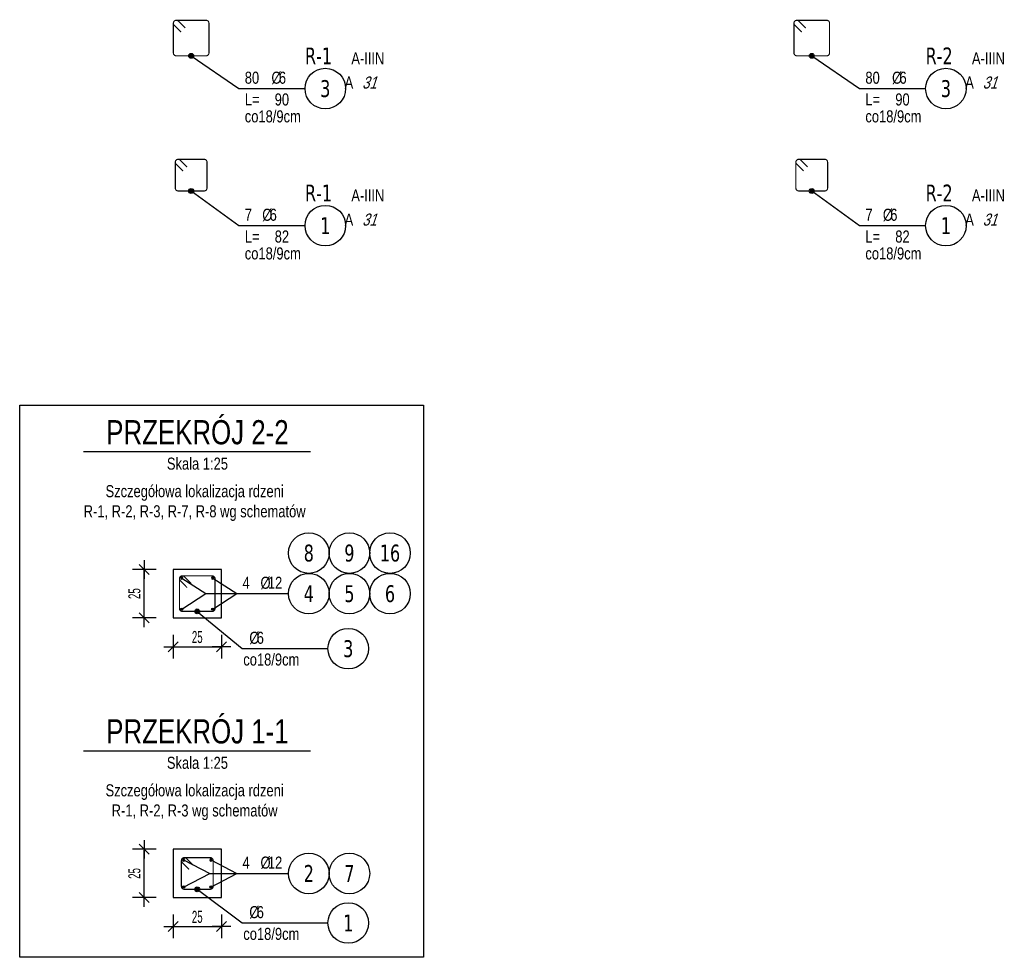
# Model space of a CAD drawing. Header units: millimetres. Extents: x 11988 to 14650, y -1596 to 604.
# Tile 1 of 38: x 12048 to 12557, y -1509 to -1024. Entities that reach past the tile are written whole.
import ezdxf
from ezdxf.enums import TextEntityAlignment as Align

# ---------------------------------------------------------------- set-up
doc = ezdxf.new("R2010")
doc.units = ezdxf.units.MM
doc.header["$LTSCALE"] = 10
for name, color, linetype in [('BA_wis', 2, 'Continuous'), ('BA_wym', 1, 'Continuous'), ('BZ_odn', 1, 'Continuous'), ('BZ_opi1', 7, 'Continuous'), ('BZ_opi2', 4, 'Continuous'), ('BZ_opi4', 53, 'Continuous'), ('BZ_P_prz', 4, 'Continuous'), ('BZ_P_strz', 3, 'Continuous'), ('BZ_sym', 7, 'Continuous'), ('BZ_txg', 3, 'Continuous'), ('BZ_txs', 2, 'Continuous'), ('BZ_wym', 1, 'Continuous')]:
    doc.layers.add(name, color=color, linetype=linetype)
doc.layers.add('BZ_obw', color=230, linetype='Continuous', plot=False)
doc.layers.add('BZ_pom', color=6, linetype='Continuous', plot=False)
doc.styles.add('BIKTBG', font='tahoma.ttf', dxfattribs={"width": 0.85})
doc.styles.add('BIKTG', font='bikromsw.shx', dxfattribs={"width": 0.85})
doc.styles.add('BIKTS', font='bikromsw.shx', dxfattribs={"width": 0.8})
doc.styles.add('BIKWYM', font='bikromsw.shx', dxfattribs={"width": 0.6})
doc.dimstyles.new('BA_KR_25_cm', dxfattribs={"dimscale": 0.25, "dimtxt": 25, "dimasz": 1.666667, "dimexe": 24, "dimexo": 0, "dimgap": 0, "dimtad": 0, "dimdec": 1, "dimrnd": 0.5, "dimzin": 9, "dimdsep": 46, "dimtxsty": 'BIKWYM', "dimblk": 'WYM-KR', "dimcen": 0, "dimdle": 20, "dimclrd": 256, "dimclre": 256, "dimclrt": 2, "dimadec": 0, "dimazin": 0, "dimtfac": 0.033333, "dimtdec": 1, "dimtmove": 0, "dimatfit": 3, "dimldrblk": 'WYM-KR', "dimfxl": 25, "dimfxlon": 1, "dimtvp": 0.8, "dimtolj": 1, "dimarcsym": 0})
doc.dimstyles.new('BZ_KP_25', dxfattribs={"dimscale": 2.5, "dimtxt": 25, "dimasz": 1.666667, "dimexe": 24, "dimexo": 0, "dimgap": 0, "dimtad": 0, "dimdec": 1, "dimrnd": 0.5, "dimzin": 9, "dimdsep": 46, "dimtxsty": 'BIKWYM', "dimblk": 'WYM-KR', "dimblk1": 'WYM-KP', "dimblk2": 'WYM-KP', "dimsah": 1, "dimcen": 0, "dimdle": 20, "dimclrd": 256, "dimclre": 256, "dimclrt": 7, "dimadec": 0, "dimazin": 0, "dimtfac": 0.033333, "dimtdec": 1, "dimtmove": 0, "dimatfit": 3, "dimldrblk": 'WYM-KP', "dimfxl": 1, "dimtvp": 0.8, "dimtolj": 1, "dimarcsym": 0})
doc.dimstyles.new('BZ_KP_25_cm', dxfattribs={"dimscale": 0.25, "dimtxt": 25, "dimasz": 1.666667, "dimexe": 24, "dimexo": 0, "dimgap": 0, "dimtad": 0, "dimdec": 1, "dimrnd": 0.5, "dimzin": 9, "dimdsep": 46, "dimtxsty": 'BIKWYM', "dimblk": 'WYM-KR', "dimblk1": 'WYM-KP', "dimblk2": 'WYM-KP', "dimsah": 1, "dimcen": 0, "dimdle": 20, "dimclrd": 256, "dimclre": 256, "dimclrt": 7, "dimadec": 0, "dimazin": 0, "dimtfac": 0.033333, "dimtdec": 1, "dimtmove": 0, "dimatfit": 3, "dimldrblk": 'WYM-KP', "dimfxl": 1, "dimtvp": 0.8, "dimtolj": 1, "dimarcsym": 0})

# ---------------------------------------------------------------- blocks, each defined once
blk = doc.blocks.new('eoprz')
blk = doc.blocks.new('WYM-KR')
at = {"color": 7, "linetype": 'ByBlock'}
blk.add_line((6.24, 6.24), (-6.24, -6.24), dxfattribs=at)
at = {"linetype": 'ByBlock'}
blk.add_line((11.52, 0), (-11.52, 0), dxfattribs=at)
blk = doc.blocks.new('*D32')
at = {"layer": 'BA_wym', "lineweight": -2}
for p, q in [((12118.11, -1308.37), (12105.86, -1308.37)), ((12111.86, -1332.95), (12111.86, -1308.79)), ((12118.11, -1333.37), (12105.86, -1333.37))]:
    blk.add_line(p, q, dxfattribs=at)
at = {"layer": 'Defpoints', "color": 0}
for p in [(12111.86, -1308.37), (12126.86, -1308.37), (12126.86, -1333.37)]:
    blk.add_point(p, dxfattribs=at)
at = {"layer": 'BA_wym', "lineweight": -2, "xscale": 0.4166666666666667, "yscale": 0.4166666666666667, "zscale": 0.4166666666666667}
for p, rotation in [((12111.86, -1308.37), 90), ((12111.86, -1333.37), 270)]:
    blk.add_blockref('WYM-KR', p, dxfattribs=dict(at, rotation=rotation))
at = {"layer": 'BA_wym', "color": 2, "insert": (12106.86, -1320.87), "char_height": 6.25, "attachment_point": 5, "rotation": 90, "style": 'BIKWYM'}
blk.add_mtext('\\A1;25', dxfattribs=at)
blk = doc.blocks.new('*D33')
at = {"layer": 'BA_wym', "lineweight": -2}
for p, q in [((12126.86, -1342.12), (12126.86, -1354.37)), ((12151.86, -1342.12), (12151.86, -1354.37)), ((12127.27, -1348.37), (12151.44, -1348.37))]:
    blk.add_line(p, q, dxfattribs=at)
at = {"layer": 'Defpoints', "color": 0}
for p in [(12126.86, -1333.37), (12151.86, -1333.37), (12151.86, -1348.37)]:
    blk.add_point(p, dxfattribs=at)
at = {"layer": 'BA_wym', "lineweight": -2, "xscale": 0.4166666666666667, "yscale": 0.4166666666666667, "zscale": 0.4166666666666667, "rotation": 180}
blk.add_blockref('WYM-KR', (12126.86, -1348.37), dxfattribs=at)
at = {"layer": 'BA_wym', "lineweight": -2, "xscale": 0.4166666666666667, "yscale": 0.4166666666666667, "zscale": 0.4166666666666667}
blk.add_blockref('WYM-KR', (12151.86, -1348.37), dxfattribs=at)
at = {"layer": 'BA_wym', "color": 2, "insert": (12139.36, -1343.37), "char_height": 6.25, "attachment_point": 5, "style": 'BIKWYM'}
blk.add_mtext('\\A1;25', dxfattribs=at)
blk = doc.blocks.new('PRET3')
blk.add_hatch(color=0).paths.add_polyline_path([(0.5, 0, 1), (-0.5, 0, 1)])
at = {"color": 0}
blk.add_circle((0, 0), 0.5, dxfattribs=at)
blk = doc.blocks.new('WYM-KP')
blk.add_hatch(color=256).paths.add_polyline_path([(3, 0, 1), (-3, 0, 1)])
blk.add_circle((0, 0), 3)
blk = doc.blocks.new('bik_BlkOpPretU', base_point=(1570.94, 615.52))
at = {"layer": 'BZ_opi2', "style": 'BIKTBG', "width": 0.8}
blk.add_attdef('NUMER', text='', height=8.75, dxfattribs=at).set_placement((1514.25, 615.52), align=Align.MIDDLE_CENTER)
at = {"layer": 'BZ_opi4', "style": 'BIKTS', "width": 0.8}
for tag, p in [('SZTUK', (1529.75, 618.02)), ('PRZEDR_FI', (1538.8, 618.02)), ('PRZEKROJ', (1542.61, 618.02)), ('PRZEDR_L', (1529.75, 606.77)), ('DLUGOSC', (1545.23, 606.77)), ('UWAGA', (1529.75, 598.02))]:
    blk.add_attdef(tag, p, '', height=6.25, dxfattribs=at)
at = {"layer": 'BZ_pom', "width": 0.8}
for tag, p, height, style in [('POZYCJA', (1524.75, 628.02), 8.75, 'BIKTBG'), ('GATUNEK', (1483.8, 628.02), 6.25, 'BIKTS'), ('METODA_L', (1489.99, 615.52), 6.25, 'BIKTS')]:
    blk.add_attdef(tag, p, '', height=height, dxfattribs=dict(at, style=style))
at = {"layer": 'BZ_wym', "width": 0.8}
for tag, p, height, style, flags in [('PRZEDR_NR', (1529.75, 588.65), 8.75, 'BIKTBG', 1), ('PRZEDR_SZT', (1529.75, 579.27), 6.25, 'BIKTS', 1), ('TYP_PRETA', (1529.75, 569.9), 6.25, 'BIKTS', 3), ('EURO_KOD', (1529.75, 560.52), 6.25, 'BIKTS', 3), ('EURO_KOD_SEGMENTY', (1544.75, 560.52), 6.25, 'BIKTS', 3), ('HAK_1', (1529.75, 551.15), 6.25, 'BIKTS', 3), ('HAK_2', (1529.75, 541.77), 6.25, 'BIKTS', 3), ('ID', (1529.75, 532.4), 6.25, 'BIKTS', 3), ('ID_C', (1529.75, 523.02), 6.25, 'BIKTS', 3), ('b_atr_0', (1529.75, 513.65), 6.25, 'BIKTS', 3)]:
    blk.add_attdef(tag, p, '', height=height, dxfattribs=dict(at, style=style, flags=flags))
blk = doc.blocks.new('*D34')
at = {"layer": 'BA_wym', "lineweight": -2}
for p, q in [((12118.11, -1453.15), (12105.86, -1453.15)), ((12111.86, -1477.73), (12111.86, -1453.57)), ((12118.11, -1478.15), (12105.86, -1478.15))]:
    blk.add_line(p, q, dxfattribs=at)
at = {"layer": 'Defpoints', "color": 0}
for p in [(12111.86, -1453.15), (12126.86, -1453.15), (12126.86, -1478.15)]:
    blk.add_point(p, dxfattribs=at)
at = {"layer": 'BA_wym', "lineweight": -2, "xscale": 0.4166666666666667, "yscale": 0.4166666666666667, "zscale": 0.4166666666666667}
for p, rotation in [((12111.86, -1453.15), 90), ((12111.86, -1478.15), 270)]:
    blk.add_blockref('WYM-KR', p, dxfattribs=dict(at, rotation=rotation))
at = {"layer": 'BA_wym', "color": 2, "insert": (12106.86, -1465.65), "char_height": 6.25, "attachment_point": 5, "rotation": 90, "style": 'BIKWYM'}
blk.add_mtext('\\A1;25', dxfattribs=at)
blk = doc.blocks.new('*D35')
at = {"layer": 'BA_wym', "lineweight": -2}
for p, q in [((12126.86, -1486.9), (12126.86, -1499.15)), ((12151.86, -1486.9), (12151.86, -1499.15)), ((12127.27, -1493.15), (12151.44, -1493.15))]:
    blk.add_line(p, q, dxfattribs=at)
at = {"layer": 'Defpoints', "color": 0}
for p in [(12126.86, -1478.15), (12151.86, -1478.15), (12151.86, -1493.15)]:
    blk.add_point(p, dxfattribs=at)
at = {"layer": 'BA_wym', "lineweight": -2, "xscale": 0.4166666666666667, "yscale": 0.4166666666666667, "zscale": 0.4166666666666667, "rotation": 180}
blk.add_blockref('WYM-KR', (12126.86, -1493.15), dxfattribs=at)
at = {"layer": 'BA_wym', "lineweight": -2, "xscale": 0.4166666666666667, "yscale": 0.4166666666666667, "zscale": 0.4166666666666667}
blk.add_blockref('WYM-KR', (12151.86, -1493.15), dxfattribs=at)
at = {"layer": 'BA_wym', "color": 2, "insert": (12139.36, -1488.15), "char_height": 6.25, "attachment_point": 5, "style": 'BIKWYM'}
blk.add_mtext('\\A1;25', dxfattribs=at)
blk = doc.blocks.new('bik_BlkOpPret', base_point=(608.5, -87.83))
at = {"layer": 'BZ_opi1', "style": 'BIKTS', "width": 0.8}
for tag, p in [('SZTUK', (567.31, -85.33)), ('PRZEDR_FI', (581.12, -85.33)), ('PRZEKROJ', (584.93, -85.33)), ('PRZEDR_L', (567.31, -96.58)), ('DLUGOSC', (582.78, -96.58)), ('UWAGA', (567.31, -105.33))]:
    blk.add_attdef(tag, p, '', height=6.25, dxfattribs=at)
at = {"layer": 'BZ_opi2', "style": 'BIKTBG', "width": 0.8}
blk.add_attdef('NUMER', text='', height=8.75, dxfattribs=at).set_placement((551.81, -87.83), align=Align.MIDDLE_CENTER)
at = {"layer": 'BZ_pom', "width": 0.8}
for tag, p, height, style in [('GATUNEK', (526.97, -75.33), 6.25, 'BIKTS'), ('POZYCJA', (562.31, -75.33), 8.75, 'BIKTBG'), ('METODA_L', (520.17, -87.83), 6.25, 'BIKTS'), ('EURO_KOD', (529.45, -87.83), 6.25, 'BIKTS')]:
    blk.add_attdef(tag, p, '', height=height, dxfattribs=dict(at, style=style))
at = {"layer": 'BZ_wym', "width": 0.8}
for tag, p, height, style, flags in [('PRZEDR_NR', (567.31, -114.71), 8.75, 'BIKTBG', 1), ('PRZEDR_SZT', (567.31, -124.08), 6.25, 'BIKTS', 1), ('TYP_PRETA', (567.31, -133.46), 6.25, 'BIKTS', 3), ('EURO_KOD_SEGMENTY', (580.88, -142.83), 6.25, 'BIKTS', 3), ('HAK_1', (567.31, -152.21), 6.25, 'BIKTS', 3), ('HAK_2', (567.31, -161.58), 6.25, 'BIKTS', 3), ('ID', (567.31, -170.96), 6.25, 'BIKTS', 3), ('ID_C', (567.31, -180.33), 6.25, 'BIKTS', 3), ('b_atr_0', (567.31, -189.71), 6.25, 'BIKTS', 3)]:
    blk.add_attdef(tag, p, '', height=height, dxfattribs=dict(at, style=style, flags=flags))

msp = doc.modelspace()

# ---------------------------------------------------------------- linework, layer by layer
at = {"layer": 'BA_wis'}
for points in [[(12126.86, -1308.37), (12126.86, -1333.37), (12151.86, -1333.37), (12151.86, -1308.37), (12126.86, -1308.37)], [(12126.86, -1453.15), (12126.86, -1478.15), (12151.86, -1478.15), (12151.86, -1453.15), (12126.86, -1453.15)]]:
    msp.add_lwpolyline(points, dxfattribs=at)
at = {"layer": 'BZ_obw'}
msp.add_lwpolyline([(12047.51, -1223.38), (12256.42, -1223.38), (12256.42, -1509.03), (12047.51, -1509.03)], close=True, dxfattribs=at)
at = {"layer": 'BZ_odn'}
for centre in [(12205.6, -1059.56), (12526.63, -1059.56), (12205.6, -1130.48), (12526.63, -1130.48)]:
    msp.add_circle(centre, 10.5, dxfattribs=at)
at = {"layer": 'BZ_odn', "color": 252}
for centre in [(12197.06, -1299.87), (12218.06, -1299.87), (12239.06, -1299.87), (12197.06, -1320.87), (12218.06, -1320.87), (12239.06, -1320.87), (12217.48, -1349.34), (12197.06, -1465.65), (12218.06, -1465.65), (12217.48, -1491.28)]:
    msp.add_circle(centre, 10.5, dxfattribs=at)
at = {"layer": 'BZ_P_strz', "const_width": 0.6}
for points in [[(12133.09, -1028.19), (12129.56, -1024.66, 0.668179), (12127, -1025.72), (12127, -1041.12, 0.414214), (12128.5, -1042.62), (12143.9, -1042.62, 0.414214), (12145.4, -1041.12), (12145.4, -1025.72, 0.414214), (12143.9, -1024.22), (12128.5, -1024.22, 0.668179), (12127.43, -1026.78), (12130.97, -1030.32)], [(12454.12, -1028.19), (12450.58, -1024.66, 0.668179), (12448.02, -1025.72), (12448.02, -1041.12, 0.414214), (12449.52, -1042.62), (12464.92, -1042.62, 0.414214), (12466.42, -1041.12), (12466.42, -1025.72, 0.414214), (12464.92, -1024.22), (12449.52, -1024.22, 0.668179), (12448.46, -1026.78), (12452, -1030.32)], [(12134.09, -1100.12), (12130.56, -1096.58, 0.668179), (12128, -1097.64), (12128, -1111.04, 0.414214), (12129.5, -1112.54), (12142.9, -1112.54, 0.414214), (12144.4, -1111.04), (12144.4, -1097.64, 0.414214), (12142.9, -1096.14), (12129.5, -1096.14, 0.668179), (12128.43, -1098.7), (12131.97, -1102.24)], [(12455.12, -1100.12), (12451.58, -1096.58, 0.668179), (12449.02, -1097.64), (12449.02, -1111.04, 0.414214), (12450.52, -1112.54), (12463.92, -1112.54, 0.414214), (12465.42, -1111.04), (12465.42, -1097.64, 0.414214), (12463.92, -1096.14), (12450.52, -1096.14, 0.668179), (12449.46, -1098.7), (12453, -1102.24)], [(12136.25, -1315.65), (12132.72, -1312.11, 0.668179), (12130.16, -1313.17), (12130.16, -1328.57, 0.414214), (12131.66, -1330.07), (12147.06, -1330.07, 0.414214), (12148.56, -1328.57), (12148.56, -1313.17, 0.414214), (12147.06, -1311.67), (12131.66, -1311.67, 0.668179), (12130.6, -1314.23), (12134.13, -1317.77)], [(12137.25, -1461.43), (12133.72, -1457.89, 0.668179), (12131.16, -1458.95), (12131.16, -1472.35, 0.414214), (12132.66, -1473.85), (12146.06, -1473.85, 0.414214), (12147.56, -1472.35), (12147.56, -1458.95, 0.414214), (12146.06, -1457.45), (12132.66, -1457.45, 0.668179), (12131.6, -1460.01), (12135.13, -1463.55)]]:
    msp.add_lwpolyline(points, format="xyb", dxfattribs=at)
at = {"layer": 'BZ_txg'}
for points in [[(12080.43, -1247.36), (12197.99, -1247.36)], [(12080.43, -1402.14), (12197.99, -1402.14)]]:
    msp.add_lwpolyline(points, dxfattribs=at)

# ---------------------------------------------------------------- block references
ref = msp.add_blockref('bik_BlkOpPret', (12160.82, -1059.56))
ref.add_attrib('NUMER', '3', dxfattribs={"layer": 'BZ_opi2', "height": 8.75, "style": 'BIKTBG', "width": 0.8}).set_placement((12205.6, -1059.56), align=Align.MIDDLE_CENTER)
ref.add_attrib('POZYCJA', 'R-1', (12195.1, -1047.06), dxfattribs={"layer": 'BZ_pom', "height": 8.75, "style": 'BIKTBG', "width": 0.8})
ref.add_attrib('SZTUK', '80', (12163.94, -1057.06), dxfattribs={"layer": 'BZ_opi1', "height": 6.25, "style": 'BIKTS', "width": 0.8})
ref.add_attrib('GATUNEK', 'A-IIIN', (12219.05, -1047.06), dxfattribs={"layer": 'BZ_pom', "height": 6.25, "style": 'BIKTS', "width": 0.8})
ref.add_attrib('PRZEKROJ', '6', (12181.56, -1057.06), dxfattribs={"layer": 'BZ_opi1', "height": 6.25, "style": 'BIKTS', "width": 0.8})
ref.add_attrib('DLUGOSC', '90', (12179.42, -1068.31), dxfattribs={"layer": 'BZ_opi1', "height": 6.25, "style": 'BIKTS', "width": 0.8})
ref.add_attrib('UWAGA', 'co18/9cm', (12163.94, -1077.06), dxfattribs={"layer": 'BZ_opi1', "height": 6.25, "style": 'BIKTS', "width": 0.8})
ref.add_attrib('METODA_L', 'A', (12215.58, -1059.56), dxfattribs={"layer": 'BZ_pom', "height": 6.25, "style": 'BIKTS', "width": 0.8})
ref.add_attrib('PRZEDR_FI', '%%c', (12177.75, -1057.06), dxfattribs={"layer": 'BZ_opi1', "height": 6.25, "style": 'BIKTS', "width": 0.8})
ref.add_attrib('PRZEDR_L', 'L=', (12163.94, -1068.31), dxfattribs={"layer": 'BZ_opi1', "height": 6.25, "style": 'BIKTS', "width": 0.8})
ref.add_attrib('EURO_KOD', '31', (12224.63, -1059.56), dxfattribs={"layer": 'BZ_pom', "height": 6.25, "style": 'BIKTS', "oblique": 18, "width": 0.8})
ref = msp.add_blockref('bik_BlkOpPret', (12481.84, -1059.56))
ref.add_attrib('NUMER', '3', dxfattribs={"layer": 'BZ_opi2', "height": 8.75, "style": 'BIKTBG', "width": 0.8}).set_placement((12526.63, -1059.56), align=Align.MIDDLE_CENTER)
ref.add_attrib('POZYCJA', 'R-2', (12516.13, -1047.06), dxfattribs={"layer": 'BZ_pom', "height": 8.75, "style": 'BIKTBG', "width": 0.8})
ref.add_attrib('SZTUK', '80', (12484.97, -1057.06), dxfattribs={"layer": 'BZ_opi1', "height": 6.25, "style": 'BIKTS', "width": 0.8})
ref.add_attrib('GATUNEK', 'A-IIIN', (12540.08, -1047.06), dxfattribs={"layer": 'BZ_pom', "height": 6.25, "style": 'BIKTS', "width": 0.8})
ref.add_attrib('PRZEKROJ', '6', (12502.59, -1057.06), dxfattribs={"layer": 'BZ_opi1', "height": 6.25, "style": 'BIKTS', "width": 0.8})
ref.add_attrib('DLUGOSC', '90', (12500.44, -1068.31), dxfattribs={"layer": 'BZ_opi1', "height": 6.25, "style": 'BIKTS', "width": 0.8})
ref.add_attrib('UWAGA', 'co18/9cm', (12484.97, -1077.06), dxfattribs={"layer": 'BZ_opi1', "height": 6.25, "style": 'BIKTS', "width": 0.8})
ref.add_attrib('METODA_L', 'A', (12536.61, -1059.56), dxfattribs={"layer": 'BZ_pom', "height": 6.25, "style": 'BIKTS', "width": 0.8})
ref.add_attrib('PRZEDR_FI', '%%c', (12498.78, -1057.06), dxfattribs={"layer": 'BZ_opi1', "height": 6.25, "style": 'BIKTS', "width": 0.8})
ref.add_attrib('PRZEDR_L', 'L=', (12484.97, -1068.31), dxfattribs={"layer": 'BZ_opi1', "height": 6.25, "style": 'BIKTS', "width": 0.8})
ref.add_attrib('EURO_KOD', '31', (12545.65, -1059.56), dxfattribs={"layer": 'BZ_pom', "height": 6.25, "style": 'BIKTS', "oblique": 18, "width": 0.8})
ref = msp.add_blockref('bik_BlkOpPret', (12160.82, -1130.48))
ref.add_attrib('NUMER', '1', dxfattribs={"layer": 'BZ_opi2', "height": 8.75, "style": 'BIKTBG', "width": 0.8}).set_placement((12205.6, -1130.48), align=Align.MIDDLE_CENTER)
ref.add_attrib('POZYCJA', 'R-1', (12195.1, -1117.98), dxfattribs={"layer": 'BZ_pom', "height": 8.75, "style": 'BIKTBG', "width": 0.8})
ref.add_attrib('SZTUK', '7', (12163.94, -1127.98), dxfattribs={"layer": 'BZ_opi1', "height": 6.25, "style": 'BIKTS', "width": 0.8})
ref.add_attrib('GATUNEK', 'A-IIIN', (12219.05, -1117.98), dxfattribs={"layer": 'BZ_pom', "height": 6.25, "style": 'BIKTS', "width": 0.8})
ref.add_attrib('PRZEKROJ', '6', (12176.8, -1127.98), dxfattribs={"layer": 'BZ_opi1', "height": 6.25, "style": 'BIKTS', "width": 0.8})
ref.add_attrib('DLUGOSC', '82', (12179.42, -1139.23), dxfattribs={"layer": 'BZ_opi1', "height": 6.25, "style": 'BIKTS', "width": 0.8})
ref.add_attrib('UWAGA', 'co18/9cm', (12163.94, -1147.98), dxfattribs={"layer": 'BZ_opi1', "height": 6.25, "style": 'BIKTS', "width": 0.8})
ref.add_attrib('METODA_L', 'A', (12215.58, -1130.48), dxfattribs={"layer": 'BZ_pom', "height": 6.25, "style": 'BIKTS', "width": 0.8})
ref.add_attrib('PRZEDR_FI', '%%c', (12172.99, -1127.98), dxfattribs={"layer": 'BZ_opi1', "height": 6.25, "style": 'BIKTS', "width": 0.8})
ref.add_attrib('PRZEDR_L', 'L=', (12163.94, -1139.23), dxfattribs={"layer": 'BZ_opi1', "height": 6.25, "style": 'BIKTS', "width": 0.8})
ref.add_attrib('EURO_KOD', '31', (12224.63, -1130.48), dxfattribs={"layer": 'BZ_pom', "height": 6.25, "style": 'BIKTS', "oblique": 18, "width": 0.8})
ref = msp.add_blockref('bik_BlkOpPret', (12481.84, -1130.48))
ref.add_attrib('NUMER', '1', dxfattribs={"layer": 'BZ_opi2', "height": 8.75, "style": 'BIKTBG', "width": 0.8}).set_placement((12526.63, -1130.48), align=Align.MIDDLE_CENTER)
ref.add_attrib('POZYCJA', 'R-2', (12516.13, -1117.98), dxfattribs={"layer": 'BZ_pom', "height": 8.75, "style": 'BIKTBG', "width": 0.8})
ref.add_attrib('SZTUK', '7', (12484.97, -1127.98), dxfattribs={"layer": 'BZ_opi1', "height": 6.25, "style": 'BIKTS', "width": 0.8})
ref.add_attrib('GATUNEK', 'A-IIIN', (12540.08, -1117.98), dxfattribs={"layer": 'BZ_pom', "height": 6.25, "style": 'BIKTS', "width": 0.8})
ref.add_attrib('PRZEKROJ', '6', (12497.83, -1127.98), dxfattribs={"layer": 'BZ_opi1', "height": 6.25, "style": 'BIKTS', "width": 0.8})
ref.add_attrib('DLUGOSC', '82', (12500.44, -1139.23), dxfattribs={"layer": 'BZ_opi1', "height": 6.25, "style": 'BIKTS', "width": 0.8})
ref.add_attrib('UWAGA', 'co18/9cm', (12484.97, -1147.98), dxfattribs={"layer": 'BZ_opi1', "height": 6.25, "style": 'BIKTS', "width": 0.8})
ref.add_attrib('METODA_L', 'A', (12536.61, -1130.48), dxfattribs={"layer": 'BZ_pom', "height": 6.25, "style": 'BIKTS', "width": 0.8})
ref.add_attrib('PRZEDR_FI', '%%c', (12494.02, -1127.98), dxfattribs={"layer": 'BZ_opi1', "height": 6.25, "style": 'BIKTS', "width": 0.8})
ref.add_attrib('PRZEDR_L', 'L=', (12484.97, -1139.23), dxfattribs={"layer": 'BZ_opi1', "height": 6.25, "style": 'BIKTS', "width": 0.8})
ref.add_attrib('EURO_KOD', '31', (12545.65, -1130.48), dxfattribs={"layer": 'BZ_pom', "height": 6.25, "style": 'BIKTS', "oblique": 18, "width": 0.8})
ref = msp.add_blockref('bik_BlkOpPretU', (12159.66, -1299.87), dxfattribs=dict(xscale=0.1, yscale=0.1, zscale=0.1))
ref.add_attrib('NUMER', '8', dxfattribs={"layer": 'BZ_opi2', "height": 8.75, "style": 'BIKTBG', "width": 0.8}).set_placement((12197.06, -1299.87), align=Align.MIDDLE_CENTER)
ref = msp.add_blockref('bik_BlkOpPretU', (12180.66, -1299.87), dxfattribs=dict(xscale=0.1, yscale=0.1, zscale=0.1))
ref.add_attrib('NUMER', '9', dxfattribs={"layer": 'BZ_opi2', "height": 8.75, "style": 'BIKTBG', "width": 0.8}).set_placement((12218.06, -1299.87), align=Align.MIDDLE_CENTER)
ref = msp.add_blockref('bik_BlkOpPretU', (12201.66, -1299.87), dxfattribs=dict(xscale=0.1, yscale=0.1, zscale=0.1))
ref.add_attrib('NUMER', '16', dxfattribs={"layer": 'BZ_opi2', "height": 8.75, "style": 'BIKTBG', "width": 0.8}).set_placement((12239.06, -1299.87), align=Align.MIDDLE_CENTER)
ref = msp.add_blockref('bik_BlkOpPretU', (12159.66, -1320.87), dxfattribs=dict(xscale=0.1, yscale=0.1, zscale=0.1))
ref.add_attrib('NUMER', '4', dxfattribs={"layer": 'BZ_opi2', "height": 8.75, "style": 'BIKTBG', "width": 0.8}).set_placement((12197.06, -1320.87), align=Align.MIDDLE_CENTER)
ref.add_attrib('SZTUK', '4', (12162.78, -1318.37), dxfattribs={"layer": 'BZ_opi4', "height": 6.25, "style": 'BIKTS', "width": 0.8})
ref.add_attrib('PRZEKROJ', '12', (12175.88, -1318.37), dxfattribs={"layer": 'BZ_opi4', "height": 6.25, "style": 'BIKTS', "width": 0.8})
ref.add_attrib('PRZEDR_FI', '%%c', (12172.07, -1318.37), dxfattribs={"layer": 'BZ_opi4', "height": 6.25, "style": 'BIKTS', "width": 0.8})
ref = msp.add_blockref('bik_BlkOpPretU', (12180.66, -1320.87), dxfattribs=dict(xscale=0.1, yscale=0.1, zscale=0.1))
ref.add_attrib('NUMER', '5', dxfattribs={"layer": 'BZ_opi2', "height": 8.75, "style": 'BIKTBG', "width": 0.8}).set_placement((12218.06, -1320.87), align=Align.MIDDLE_CENTER)
ref = msp.add_blockref('bik_BlkOpPretU', (12201.66, -1320.87), dxfattribs=dict(xscale=0.1, yscale=0.1, zscale=0.1))
ref.add_attrib('NUMER', '6', dxfattribs={"layer": 'BZ_opi2', "height": 8.75, "style": 'BIKTBG', "width": 0.8}).set_placement((12239.06, -1320.87), align=Align.MIDDLE_CENTER)
ref = msp.add_blockref('bik_BlkOpPretU', (12158.17, -1349.34))
ref.add_attrib('NUMER', '3', dxfattribs={"layer": 'BZ_opi2', "height": 8.75, "style": 'BIKTBG', "width": 0.8}).set_placement((12217.48, -1349.34), align=Align.MIDDLE_CENTER)
ref.add_attrib('PRZEKROJ', '6', (12170.11, -1346.84), dxfattribs={"layer": 'BZ_opi4', "height": 6.25, "style": 'BIKTS', "width": 0.8})
ref.add_attrib('UWAGA', 'co18/9cm', (12163.17, -1358.09), dxfattribs={"layer": 'BZ_opi4', "height": 6.25, "style": 'BIKTS', "width": 0.8})
ref.add_attrib('PRZEDR_FI', '%%c', (12166.3, -1346.84), dxfattribs={"layer": 'BZ_opi4', "height": 6.25, "style": 'BIKTS', "width": 0.8})
ref = msp.add_blockref('bik_BlkOpPretU', (12159.66, -1465.65), dxfattribs=dict(xscale=0.1, yscale=0.1, zscale=0.1))
ref.add_attrib('NUMER', '2', dxfattribs={"layer": 'BZ_opi2', "height": 8.75, "style": 'BIKTBG', "width": 0.8}).set_placement((12197.06, -1465.65), align=Align.MIDDLE_CENTER)
ref.add_attrib('SZTUK', '4', (12162.78, -1463.15), dxfattribs={"layer": 'BZ_opi4', "height": 6.25, "style": 'BIKTS', "width": 0.8})
ref.add_attrib('PRZEKROJ', '12', (12175.88, -1463.15), dxfattribs={"layer": 'BZ_opi4', "height": 6.25, "style": 'BIKTS', "width": 0.8})
ref.add_attrib('PRZEDR_FI', '%%c', (12172.07, -1463.15), dxfattribs={"layer": 'BZ_opi4', "height": 6.25, "style": 'BIKTS', "width": 0.8})
ref = msp.add_blockref('bik_BlkOpPretU', (12180.66, -1465.65), dxfattribs=dict(xscale=0.1, yscale=0.1, zscale=0.1))
ref.add_attrib('NUMER', '7', dxfattribs={"layer": 'BZ_opi2', "height": 8.75, "style": 'BIKTBG', "width": 0.8}).set_placement((12218.06, -1465.65), align=Align.MIDDLE_CENTER)
ref = msp.add_blockref('bik_BlkOpPretU', (12158.17, -1491.28))
ref.add_attrib('NUMER', '1', dxfattribs={"layer": 'BZ_opi2', "height": 8.75, "style": 'BIKTBG', "width": 0.8}).set_placement((12217.48, -1491.28), align=Align.MIDDLE_CENTER)
ref.add_attrib('PRZEKROJ', '6', (12170.11, -1488.78), dxfattribs={"layer": 'BZ_opi4', "height": 6.25, "style": 'BIKTS', "width": 0.8})
ref.add_attrib('UWAGA', 'co18/9cm', (12163.17, -1500.03), dxfattribs={"layer": 'BZ_opi4', "height": 6.25, "style": 'BIKTS', "width": 0.8})
ref.add_attrib('PRZEDR_FI', '%%c', (12166.3, -1488.78), dxfattribs={"layer": 'BZ_opi4', "height": 6.25, "style": 'BIKTS', "width": 0.8})
at = {"layer": 'BZ_P_prz', "xscale": -1.2, "yscale": 1.199999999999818, "zscale": 1.2, "rotation": 180}
for p in [(12131.32, -1312.83), (12147.39, -1312.83), (12132.32, -1458.61), (12146.39, -1458.61)]:
    msp.add_blockref('PRET3', p, dxfattribs=at)
at = {"layer": 'BZ_P_prz', "xscale": 1.2, "yscale": 1.2, "zscale": 1.2}
for p in [(12131.32, -1328.91), (12147.39, -1328.91), (12132.32, -1472.69), (12146.39, -1472.69)]:
    msp.add_blockref('PRET3', p, dxfattribs=at)
at = {"layer": 'BZ_sym'}
ref = msp.add_blockref('eoprz', (12139.45, -1247.36), dxfattribs=dict(at, xscale=0.05, yscale=0.05, zscale=0.05))
ref.add_attrib('Nazwa', 'PRZEKRÓJ 2-2', dxfattribs={"layer": 'BZ_txg', "height": 12.5, "style": 'BIKTG', "width": 0.8}).set_placement((12139.45, -1237.36), align=Align.MIDDLE_CENTER)
ref.add_attrib('Skala', 'Skala 1:25', dxfattribs={"layer": 'BZ_txs', "height": 6.25, "style": 'BIKTS', "width": 0.8}).set_placement((12139.45, -1253.61), align=Align.MIDDLE_CENTER)
ref = msp.add_blockref('eoprz', (12139.45, -1402.14), dxfattribs=dict(at, xscale=0.05, yscale=0.05, zscale=0.05))
ref.add_attrib('Nazwa', 'PRZEKRÓJ 1-1', dxfattribs={"layer": 'BZ_txg', "height": 12.5, "style": 'BIKTG', "width": 0.8}).set_placement((12139.45, -1392.14), align=Align.MIDDLE_CENTER)
ref.add_attrib('Skala', 'Skala 1:25', dxfattribs={"layer": 'BZ_txs', "height": 6.25, "style": 'BIKTS', "width": 0.8}).set_placement((12139.45, -1408.39), align=Align.MIDDLE_CENTER)

# ---------------------------------------------------------------- texts
at = {"layer": 'BZ_txs', "char_height": 6.25, "width": 245.8549, "attachment_point": 1, "style": 'BIKTS'}
for s, insert in [('\\pxqc;{\\Fbikromsw.shx|c1;Szczegółowa lokalizacja rdzeni\\PR-1, R-2, R-3, R-7, R-8 wg schematów}', (12015.07, -1264.73)), ('\\pxqc;{\\Fbikromsw.shx|c1;Szczegółowa lokalizacja rdzeni\\PR-1, R-2, R-3 wg schematów}', (12015.07, -1419.51))]:
    msp.add_mtext(s, dxfattribs=dict(at, insert=insert))

# ---------------------------------------------------------------- dimensions: what is measured, and where the dimension line sits
at = {"layer": 'BA_wym'}
for base, p1, p2, picture, middle in [((12111.86, -1308.37), (12126.86, -1333.37), (12126.86, -1308.37), '*D32', (12106.86, -1320.87)), ((12111.86, -1453.15), (12126.86, -1478.15), (12126.86, -1453.15), '*D34', (12106.86, -1465.65))]:
    dim = msp.add_linear_dim(base=base, p1=p1, p2=p2, angle=90, dimstyle='BA_KR_25_cm', override={"dimdec": 0, "dimrnd": 1, "dimtxsty": 'BIKWYM', "dimatfit": 1}, dxfattribs=at)
    dim.commit()
    dim.dimension.update_dxf_attribs({"geometry": picture, "text_midpoint": middle})
for base, p1, p2, picture, middle in [((12151.86, -1348.37), (12126.86, -1333.37), (12151.86, -1333.37), '*D33', (12139.36, -1343.37)), ((12151.86, -1493.15), (12126.86, -1478.15), (12151.86, -1478.15), '*D35', (12139.36, -1488.15))]:
    dim = msp.add_linear_dim(base=base, p1=p1, p2=p2, dimstyle='BA_KR_25_cm', override={"dimdec": 0, "dimrnd": 1, "dimtxsty": 'BIKWYM', "dimatfit": 1}, dxfattribs=at)
    dim.commit()
    dim.dimension.update_dxf_attribs({"geometry": picture, "text_midpoint": middle})

# ---------------------------------------------------------------- leaders
at = {"layer": 'BZ_odn'}
for points in [[(12136.2, -1042.62), (12160.82, -1059.56), (12195.1, -1059.56)], [(12457.22, -1042.62), (12481.84, -1059.56), (12516.13, -1059.56)], [(12136.2, -1112.54), (12160.82, -1130.48), (12195.1, -1130.48)], [(12457.22, -1112.54), (12481.84, -1130.48), (12516.13, -1130.48)]]:
    msp.add_leader(points, dimstyle='BZ_KP_25_cm', dxfattribs=at)
at = {"layer": 'BZ_odn', "color": 252, "has_arrowhead": 0}
for points in [[(12131.32, -1312.83), (12143.78, -1320.87), (12186.56, -1320.87)], [(12147.39, -1312.83), (12159.86, -1320.87), (12186.56, -1320.87)], [(12131.32, -1328.91), (12143.78, -1320.87), (12186.56, -1320.87)], [(12147.39, -1328.91), (12159.86, -1320.87), (12186.56, -1320.87)], [(12132.32, -1458.61), (12145.78, -1465.65), (12186.56, -1465.65)], [(12146.39, -1458.61), (12159.86, -1465.65), (12186.56, -1465.65)], [(12132.32, -1472.69), (12145.78, -1465.65), (12186.56, -1465.65)], [(12146.39, -1472.69), (12159.86, -1465.65), (12186.56, -1465.65)]]:
    msp.add_leader(points, dimstyle='BZ_KP_25', override={"dimclrd": 252}, dxfattribs=at)
at = {"layer": 'BZ_odn', "color": 252}
for points in [[(12139.36, -1330.07), (12162.6, -1349.34), (12206.98, -1349.34)], [(12139.36, -1473.85), (12162.6, -1491.28), (12206.98, -1491.28)]]:
    msp.add_leader(points, dimstyle='BZ_KP_25_cm', override={"dimclrd": 252}, dxfattribs=at)

doc.saveas('drawing.dxf')
